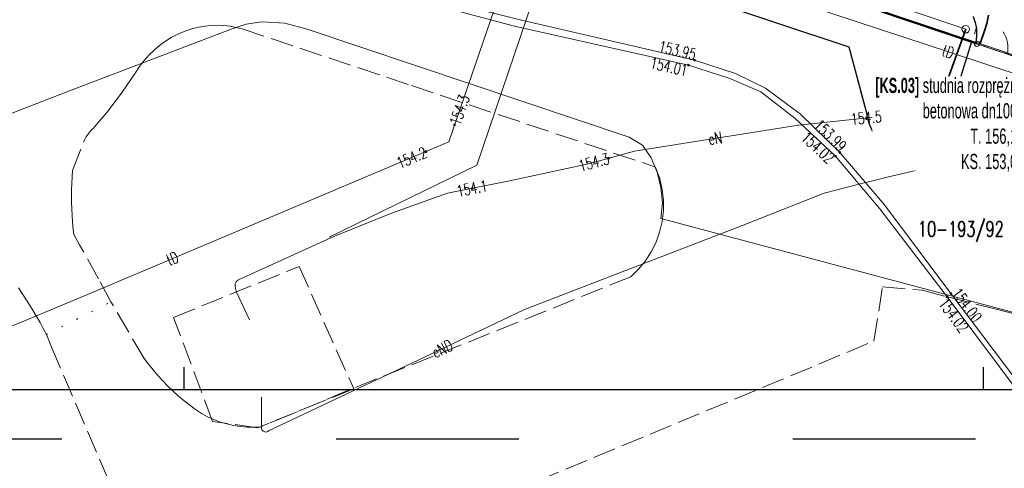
# Model space of a CAD drawing. Header units: metres. Extents: x 7454870 to 7460959, y 5886692 to 5887063.
# Tile 4 of 55: x 7457845 to 7457910, y 5886784 to 5886814. Entities that reach past the tile are written whole.
import ezdxf
from ezdxf import colors
from ezdxf.entities.mleader import LeaderData, LeaderLine
from ezdxf.enums import TextEntityAlignment as Align
from ezdxf.math import Vec2, Vec3

# ---------------------------------------------------------------- set-up
doc = ezdxf.new("R2010")
doc.units = ezdxf.units.M
doc.header["$MEASUREMENT"] = 0
for name, pattern in [('1_14', [1, 0, -1]), ('1_OTKC', [1.5, 1, -0.5]), ('1_OTKJ', [2, 1.5, -0.5]), ('1_OTKK', [0]), ('3_SUCP', [0]), ('3_SUEP_A', [0]), ('3_SULO', [0]), ('3_SUTP_A', [0]), ('ACAD_ISO03W100', [30, 12, -18]), ('Dashed-002', [20, 10, -10]), ('EGDE', [0]), ('EGKK', [2, 1.5, -0.5])]:
    doc.linetypes.add(name, pattern=pattern)
doc.layers.get('0').update_dxf_attribs({"color": 210, "linetype": 'CONTINUOUS', "lineweight": 100})
for name, color, linetype in [('- kanalizacja sanitarna opis', 21, 'CONTINUOUS'), ('^ ramka cienka', 1, 'CONTINUOUS'), ('MF_OKNA', 7, 'CONTINUOUS')]:
    doc.layers.add(name, color=color, linetype=linetype)
for name, color, linetype, lineweight in [('Dzialki', 7, 'EGDE', 18), ('Kontury', 3, 'EGKK', 18), ('Numery_dzialek', 7, 'CONTINUOUS', 9), ('OTK_L_0', 7, '1_OTKJ', 18), ('OTK_L_1', 7, '1_OTKK', 25), ('OTK_L_2', 7, '1_OTKC', 18), ('OTO_L_0', 7, 'CONTINUOUS', 35), ('OTO_L_1', 7, 'CONTINUOUS', 18), ('OTR_T_0', 7, 'CONTINUOUS', 18), ('SUCP_L_0', 203, '3_SUCP', 18), ('SUCR_T_0', 203, 'CONTINUOUS', 18), ('SUE_T_3', 7, 'CONTINUOUS', 18), ('SUEP_E_T_0', 1, 'CONTINUOUS', 0), ('SUEP_L_0', 1, '3_SUEP_A', 18), ('SUER_T_0', 1, 'CONTINUOUS', 18), ('SUL_L_1', 7, '3_SULO', 35), ('SUTP_E_T_0', 30, 'CONTINUOUS', 0), ('SUTP_L_0', 30, '3_SUTP_A', 18), ('SUTR_T_0', 30, 'CONTINUOUS', 18)]:
    doc.layers.add(name, color=color, linetype=linetype, lineweight=lineweight)
doc.styles.add('ARIAL', font='arial.ttf')
doc.styles.get("Standard").update_dxf_attribs({"font": 'Simplex.SHX', "width": 0.75})

# ---------------------------------------------------------------- blocks, each defined once
blk = doc.blocks.new('4_SUPS')
at = {"color": 0, "linetype": 'Continuous'}
blk.add_circle((0, 0), 0.0625, dxfattribs=at)
blk = doc.blocks.new('4_SUPP')
at = {"color": 0, "linetype": 'Continuous'}
blk.add_circle((0, 0), 0.25, dxfattribs=at)

msp = doc.modelspace()

# ---------------------------------------------------------------- linework, layer by layer
at = {"layer": '^ ramka cienka', "color": 215}
for p, q in [((7457856.204, 5886790.839), (7457856.204, 5886789.339)), ((7457908.704, 5886790.839), (7457908.704, 5886789.339)), ((7457994.704, 5886789.339), (7457801.034, 5886789.339))]:
    msp.add_line(p, q, dxfattribs=at)
at = {"layer": '^ ramka cienka', "color": 8, "linetype": 'ACAD_ISO03W100'}
msp.add_line((7457998.204, 5886786.089), (7457788.204, 5886786.089), dxfattribs=at)
at = {"layer": 'Dzialki'}
for p, q in [((7457882.97, 5886820.67), (7457948.38, 5886798.67)), ((7457859.31, 5886813.05), (7457860.3, 5886813.36)), ((7457860.3, 5886813.36), (7457861.33, 5886813.52)), ((7457861.33, 5886813.52), (7457862.83, 5886813.44)), ((7457862.83, 5886813.44), (7457864.31, 5886813.04)), ((7457848.42, 5886808.89), (7457859.31, 5886813.05)), ((7457864.31, 5886813.04), (7457885.44, 5886805.94)), ((7457834.99, 5886803.69), (7457848.42, 5886808.89)), ((7457885.44, 5886805.94), (7457886.32, 5886805.42)), ((7457886.32, 5886805.42), (7457886.9, 5886804.59)), ((7457886.9, 5886804.59), (7457887.29, 5886803.65)), ((7457887.29, 5886803.65), (7457887.53, 5886802.64)), ((7457887.53, 5886802.64), (7457887.64, 5886801.62)), ((7457887.64, 5886801.62), (7457887.54, 5886800.59)), ((7457887.54, 5886800.59), (7457944.2, 5886785.48))]:
    msp.add_line(p, q, dxfattribs=at)
at = {"layer": 'Kontury'}
for p, q in [((7457882.97, 5886820.67), (7457948.38, 5886798.67)), ((7457855.53, 5886794.1), (7457863.77, 5886797.45)), ((7457863.77, 5886797.45), (7457867.36, 5886789.41)), ((7457858.08, 5886787.27), (7457855.53, 5886794.1)), ((7457867.36, 5886789.41), (7457861.06, 5886786.85)), ((7457861.06, 5886786.85), (7457858.08, 5886787.27))]:
    msp.add_line(p, q, dxfattribs=at)
at = {"layer": 'OTK_L_0', "linetype": '1_OTKJ'}
for p, q in [((7457899.88, 5886811.87), (7457853.59, 5886827.34)), ((7457908.051, 5886813.874), (7457908.179, 5886813.489)), ((7457908.179, 5886813.489), (7457908.252, 5886813.09)), ((7457855.689, 5886812.657), (7457856.01, 5886812.81)), ((7457856.01, 5886812.81), (7457856.394, 5886812.959)), ((7457856.394, 5886812.959), (7457856.787, 5886813.082)), ((7457856.787, 5886813.082), (7457857.187, 5886813.177)), ((7457857.187, 5886813.177), (7457857.594, 5886813.245)), ((7457857.594, 5886813.245), (7457858.003, 5886813.284)), ((7457858.003, 5886813.284), (7457858.415, 5886813.295)), ((7457858.415, 5886813.295), (7457858.826, 5886813.279)), ((7457858.826, 5886813.279), (7457859.236, 5886813.234)), ((7457859.236, 5886813.234), (7457859.641, 5886813.161)), ((7457859.641, 5886813.161), (7457860.04, 5886813.06)), ((7457860.04, 5886813.06), (7457871.15, 5886809.34)), ((7457908.234, 5886813.101), (7457908.123, 5886812.71)), ((7457854.499, 5886811.88), (7457854.78, 5886812.098)), ((7457854.78, 5886812.098), (7457855.073, 5886812.3)), ((7457855.073, 5886812.3), (7457855.376, 5886812.487)), ((7457855.376, 5886812.487), (7457855.689, 5886812.657)), ((7457907.934, 5886812.2), (7457906.334, 5886807.054)), ((7457908.176, 5886812.119), (7457907.934, 5886812.2)), ((7457908.23, 5886812.28), (7457908.176, 5886812.119)), ((7457908.176, 5886812.119), (7457912.576, 5886810.625)), ((7457908.269, 5886812.684), (7457908.23, 5886812.28)), ((7457853.973, 5886811.399), (7457854.23, 5886811.647)), ((7457854.23, 5886811.647), (7457854.499, 5886811.88)), ((7457901.032, 5886807.539), (7457899.88, 5886811.87)), ((7457853.29, 5886810.58), (7457853.503, 5886810.865)), ((7457853.503, 5886810.865), (7457853.731, 5886811.139)), ((7457853.731, 5886811.139), (7457853.973, 5886811.399)), ((7457852.736, 5886809.729), (7457853.017, 5886810.152)), ((7457853.017, 5886810.152), (7457853.29, 5886810.58)), ((7457852.449, 5886809.31), (7457852.736, 5886809.729)), ((7457851.854, 5886808.487), (7457852.155, 5886808.896)), ((7457852.155, 5886808.896), (7457852.449, 5886809.31)), ((7457871.15, 5886809.34), (7457887.19, 5886803.98)), ((7457851.546, 5886808.083), (7457851.854, 5886808.487)), ((7457850.911, 5886807.291), (7457851.232, 5886807.685)), ((7457851.232, 5886807.685), (7457851.546, 5886808.083)), ((7457901.057, 5886807.37), (7457901.032, 5886807.539)), ((7457850.25, 5886806.52), (7457850.584, 5886806.903)), ((7457850.584, 5886806.903), (7457850.911, 5886807.291)), ((7457901.091, 5886807.202), (7457901.057, 5886807.37)), ((7457901.134, 5886807.036), (7457901.091, 5886807.202)), ((7457901.186, 5886806.873), (7457901.134, 5886807.036)), ((7457906.29, 5886806.931), (7457906.241, 5886806.811)), ((7457906.334, 5886807.054), (7457906.29, 5886806.931)), ((7457849.96, 5886806.212), (7457850.027, 5886806.293)), ((7457850.027, 5886806.293), (7457850.098, 5886806.372)), ((7457850.098, 5886806.372), (7457850.173, 5886806.448)), ((7457850.173, 5886806.448), (7457850.25, 5886806.52)), ((7457901.246, 5886806.713), (7457901.186, 5886806.873)), ((7457901.316, 5886806.556), (7457901.246, 5886806.713)), ((7457901.393, 5886806.404), (7457901.316, 5886806.556)), ((7457901.479, 5886806.256), (7457901.393, 5886806.404)), ((7457901.572, 5886806.112), (7457901.479, 5886806.256)), ((7457905.919, 5886806.246), (7457905.841, 5886806.142)), ((7457905.993, 5886806.353), (7457905.919, 5886806.246)), ((7457906.062, 5886806.463), (7457905.993, 5886806.353)), ((7457906.127, 5886806.577), (7457906.062, 5886806.463)), ((7457906.186, 5886806.692), (7457906.127, 5886806.577)), ((7457906.241, 5886806.811), (7457906.186, 5886806.692)), ((7457848.9, 5886803.75), (7457849.63, 5886805.67)), ((7457849.63, 5886805.67), (7457849.675, 5886805.766)), ((7457849.675, 5886805.766), (7457849.725, 5886805.86)), ((7457849.725, 5886805.86), (7457849.778, 5886805.951)), ((7457849.778, 5886805.951), (7457849.835, 5886806.041)), ((7457849.835, 5886806.041), (7457849.895, 5886806.127)), ((7457849.895, 5886806.127), (7457849.96, 5886806.212)), ((7457901.673, 5886805.974), (7457901.572, 5886806.112)), ((7457901.798, 5886805.825), (7457901.673, 5886805.974)), ((7457901.931, 5886805.685), (7457901.798, 5886805.825)), ((7457902.074, 5886805.553), (7457901.931, 5886805.685)), ((7457905.293, 5886805.608), (7457905.211, 5886805.549)), ((7457905.373, 5886805.67), (7457905.293, 5886805.608)), ((7457905.451, 5886805.735), (7457905.373, 5886805.67)), ((7457905.526, 5886805.803), (7457905.451, 5886805.735)), ((7457905.599, 5886805.873), (7457905.526, 5886805.803)), ((7457905.67, 5886805.946), (7457905.599, 5886805.873)), ((7457905.758, 5886806.042), (7457905.67, 5886805.946)), ((7457905.841, 5886806.142), (7457905.758, 5886806.042)), ((7457902.225, 5886805.431), (7457902.074, 5886805.553)), ((7457902.383, 5886805.319), (7457902.225, 5886805.431)), ((7457902.484, 5886805.253), (7457902.383, 5886805.319)), ((7457902.59, 5886805.194), (7457902.484, 5886805.253)), ((7457902.699, 5886805.143), (7457902.59, 5886805.194)), ((7457902.812, 5886805.099), (7457902.699, 5886805.143)), ((7457902.928, 5886805.063), (7457902.812, 5886805.099)), ((7457903.045, 5886805.035), (7457902.928, 5886805.063)), ((7457903.165, 5886805.015), (7457903.045, 5886805.035)), ((7457903.285, 5886805.003), (7457903.165, 5886805.015)), ((7457903.406, 5886805), (7457903.285, 5886805.003)), ((7457903.527, 5886805.005), (7457903.406, 5886805)), ((7457903.8, 5886805.021), (7457903.527, 5886805.005)), ((7457904.071, 5886805.062), (7457903.8, 5886805.021)), ((7457904.341, 5886805.129), (7457904.071, 5886805.062)), ((7457904.608, 5886805.222), (7457904.341, 5886805.129)), ((7457904.865, 5886805.339), (7457904.608, 5886805.222)), ((7457904.954, 5886805.387), (7457904.865, 5886805.339)), ((7457905.041, 5886805.438), (7457904.954, 5886805.387)), ((7457905.127, 5886805.492), (7457905.041, 5886805.438)), ((7457905.211, 5886805.549), (7457905.127, 5886805.492)), ((7457848.87, 5886803.33), (7457848.9, 5886803.75)), ((7457887.19, 5886803.98), (7457887.46, 5886803.2)), ((7457848.848, 5886802.91), (7457848.87, 5886803.33)), ((7457887.46, 5886803.2), (7457887.619, 5886802.51)), ((7457848.829, 5886802.069), (7457848.834, 5886802.49)), ((7457848.834, 5886802.49), (7457848.848, 5886802.91)), ((7457887.619, 5886802.51), (7457887.698, 5886801.807)), ((7457848.833, 5886801.648), (7457848.829, 5886802.069)), ((7457887.698, 5886801.807), (7457887.696, 5886801.099)), ((7457848.845, 5886801.227), (7457848.833, 5886801.648)), ((7457848.866, 5886800.807), (7457848.845, 5886801.227)), ((7457887.696, 5886801.099), (7457887.614, 5886800.396)), ((7457848.896, 5886800.387), (7457848.866, 5886800.807)), ((7457848.943, 5886799.884), (7457848.896, 5886800.387)), ((7457848.98, 5886799.55), (7457848.943, 5886799.884)), ((7457887.614, 5886800.396), (7457887.453, 5886799.706)), ((7457849.36, 5886798.86), (7457848.98, 5886799.55)), ((7457887.453, 5886799.706), (7457887.214, 5886799.04)), ((7457850.6, 5886796.63), (7457849.36, 5886798.86)), ((7457887.214, 5886799.04), (7457886.9, 5886798.405)), ((7457886.9, 5886798.405), (7457886.517, 5886797.81)), ((7457886.068, 5886797.263), (7457885.56, 5886796.77)), ((7457886.517, 5886797.81), (7457886.068, 5886797.263)), ((7457851.42, 5886795.12), (7457850.6, 5886796.63)), ((7457885.56, 5886796.77), (7457866.96, 5886789.29)), ((7457845.35, 5886796.045), (7457845.598, 5886795.673)), ((7457901.52, 5886792.54), (7457902.09, 5886796.12)), ((7457902.09, 5886796.12), (7457904.71, 5886795.88)), ((7457845.598, 5886795.673), (7457845.84, 5886795.298)), ((7457845.84, 5886795.298), (7457846.078, 5886794.919)), ((7457904.71, 5886795.88), (7457906.278, 5886795.476)), ((7457906.278, 5886795.476), (7457909.54, 5886794.635)), ((7457846.078, 5886794.919), (7457846.311, 5886794.537)), ((7457853.6, 5886791.4), (7457851.42, 5886795.12)), ((7457909.54, 5886794.635), (7457935.08, 5886788.05)), ((7457846.311, 5886794.537), (7457846.538, 5886794.152)), ((7457846.538, 5886794.152), (7457846.761, 5886793.764)), ((7457846.761, 5886793.764), (7457846.978, 5886793.374)), ((7457846.978, 5886793.374), (7457847.19, 5886792.98)), ((7457847.19, 5886792.98), (7457847.514, 5886792.145)), ((7457847.514, 5886792.145), (7457858.22, 5886767.17)), ((7457866.51, 5886777.97), (7457901.52, 5886792.54)), ((7457853.889, 5886791.018), (7457853.6, 5886791.4)), ((7457854.189, 5886790.646), (7457853.889, 5886791.018)), ((7457854.501, 5886790.283), (7457854.189, 5886790.646)), ((7457854.824, 5886789.93), (7457854.501, 5886790.283)), ((7457855.158, 5886789.587), (7457854.824, 5886789.93)), ((7457855.503, 5886789.255), (7457855.158, 5886789.587)), ((7457855.858, 5886788.934), (7457855.503, 5886789.255)), ((7457856.222, 5886788.625), (7457855.858, 5886788.934)), ((7457866.96, 5886789.29), (7457861.26, 5886786.91)), ((7457856.597, 5886788.326), (7457856.222, 5886788.625)), ((7457856.98, 5886788.04), (7457856.597, 5886788.326)), ((7457857.36, 5886787.795), (7457856.98, 5886788.04)), ((7457857.755, 5886787.577), (7457857.36, 5886787.795)), ((7457858.165, 5886787.388), (7457857.755, 5886787.577)), ((7457858.588, 5886787.227), (7457858.165, 5886787.388)), ((7457859.02, 5886787.097), (7457858.588, 5886787.227)), ((7457859.461, 5886786.997), (7457859.02, 5886787.097)), ((7457859.907, 5886786.928), (7457859.461, 5886786.997)), ((7457860.357, 5886786.89), (7457859.907, 5886786.928)), ((7457860.809, 5886786.884), (7457860.357, 5886786.89)), ((7457861.26, 5886786.91), (7457860.809, 5886786.884))]:
    msp.add_line(p, q, dxfattribs=at)
at = {"layer": 'OTK_L_0', "linetype": '1_14'}
msp.add_line((7457847.19, 5886792.98), (7457851.42, 5886795.12), dxfattribs=at)
at = {"layer": 'OTK_L_1', "linetype": '1_OTKK'}
for p, q in [((7457853.59, 5886827.34), (7457899.88, 5886811.87)), ((7457908.051, 5886813.874), (7457908.179, 5886813.489)), ((7457908.179, 5886813.489), (7457908.252, 5886813.09)), ((7457908.252, 5886813.09), (7457908.269, 5886812.684)), ((7457907.934, 5886812.2), (7457906.334, 5886807.054)), ((7457908.23, 5886812.28), (7457908.176, 5886812.119)), ((7457908.269, 5886812.684), (7457908.23, 5886812.28)), ((7457899.88, 5886811.87), (7457901.032, 5886807.539)), ((7457901.032, 5886807.539), (7457901.057, 5886807.37)), ((7457901.057, 5886807.37), (7457901.091, 5886807.202)), ((7457901.091, 5886807.202), (7457901.134, 5886807.036)), ((7457901.134, 5886807.036), (7457901.186, 5886806.873)), ((7457906.241, 5886806.811), (7457906.29, 5886806.931)), ((7457906.29, 5886806.931), (7457906.334, 5886807.054)), ((7457901.186, 5886806.873), (7457901.246, 5886806.713)), ((7457901.246, 5886806.713), (7457901.316, 5886806.556)), ((7457901.316, 5886806.556), (7457901.393, 5886806.404)), ((7457901.393, 5886806.404), (7457901.479, 5886806.256)), ((7457901.479, 5886806.256), (7457901.572, 5886806.112)), ((7457905.841, 5886806.142), (7457905.919, 5886806.246)), ((7457905.919, 5886806.246), (7457905.993, 5886806.353)), ((7457905.993, 5886806.353), (7457906.062, 5886806.463)), ((7457906.062, 5886806.463), (7457906.127, 5886806.577)), ((7457906.127, 5886806.577), (7457906.186, 5886806.692)), ((7457906.186, 5886806.692), (7457906.241, 5886806.811)), ((7457901.572, 5886806.112), (7457901.673, 5886805.974)), ((7457901.673, 5886805.974), (7457901.798, 5886805.825)), ((7457901.798, 5886805.825), (7457901.931, 5886805.685)), ((7457901.931, 5886805.685), (7457902.074, 5886805.553)), ((7457905.211, 5886805.549), (7457905.293, 5886805.608)), ((7457905.293, 5886805.608), (7457905.373, 5886805.67)), ((7457905.373, 5886805.67), (7457905.451, 5886805.735)), ((7457905.451, 5886805.735), (7457905.526, 5886805.803)), ((7457905.526, 5886805.803), (7457905.599, 5886805.873)), ((7457905.599, 5886805.873), (7457905.67, 5886805.946)), ((7457905.67, 5886805.946), (7457905.758, 5886806.042)), ((7457905.758, 5886806.042), (7457905.841, 5886806.142)), ((7457902.074, 5886805.553), (7457902.225, 5886805.431)), ((7457902.225, 5886805.431), (7457902.383, 5886805.319)), ((7457902.383, 5886805.319), (7457902.484, 5886805.253)), ((7457902.484, 5886805.253), (7457902.59, 5886805.194)), ((7457902.59, 5886805.194), (7457902.699, 5886805.143)), ((7457902.699, 5886805.143), (7457902.812, 5886805.099)), ((7457902.812, 5886805.099), (7457902.928, 5886805.063)), ((7457902.928, 5886805.063), (7457903.045, 5886805.035)), ((7457903.045, 5886805.035), (7457903.165, 5886805.015)), ((7457903.165, 5886805.015), (7457903.285, 5886805.003)), ((7457903.285, 5886805.003), (7457903.406, 5886805)), ((7457903.406, 5886805), (7457903.527, 5886805.005)), ((7457903.527, 5886805.005), (7457903.8, 5886805.021)), ((7457903.8, 5886805.021), (7457904.071, 5886805.062)), ((7457904.071, 5886805.062), (7457904.341, 5886805.129)), ((7457904.341, 5886805.129), (7457904.608, 5886805.222)), ((7457904.608, 5886805.222), (7457904.865, 5886805.339)), ((7457904.865, 5886805.339), (7457904.954, 5886805.387)), ((7457904.954, 5886805.387), (7457905.041, 5886805.438)), ((7457905.041, 5886805.438), (7457905.127, 5886805.492)), ((7457905.127, 5886805.492), (7457905.211, 5886805.549))]:
    msp.add_line(p, q, dxfattribs=at)
at = {"layer": 'OTK_L_2', "linetype": '1_OTKC'}
for p, q in [((7457853.59, 5886827.34), (7457899.88, 5886811.87)), ((7457907.934, 5886812.2), (7457903.482, 5886813.702)), ((7457906.334, 5886807.054), (7457907.934, 5886812.2)), ((7457899.88, 5886811.87), (7457901.032, 5886807.539)), ((7457901.032, 5886807.539), (7457901.057, 5886807.37)), ((7457901.057, 5886807.37), (7457901.091, 5886807.202)), ((7457901.091, 5886807.202), (7457901.134, 5886807.036)), ((7457901.134, 5886807.036), (7457901.186, 5886806.873)), ((7457906.241, 5886806.811), (7457906.29, 5886806.931)), ((7457906.29, 5886806.931), (7457906.334, 5886807.054)), ((7457901.186, 5886806.873), (7457901.246, 5886806.713)), ((7457901.246, 5886806.713), (7457901.316, 5886806.556)), ((7457901.316, 5886806.556), (7457901.393, 5886806.404)), ((7457901.393, 5886806.404), (7457901.479, 5886806.256)), ((7457901.479, 5886806.256), (7457901.572, 5886806.112)), ((7457905.841, 5886806.142), (7457905.919, 5886806.246)), ((7457905.919, 5886806.246), (7457905.993, 5886806.353)), ((7457905.993, 5886806.353), (7457906.062, 5886806.463)), ((7457906.062, 5886806.463), (7457906.127, 5886806.577)), ((7457906.127, 5886806.577), (7457906.186, 5886806.692)), ((7457906.186, 5886806.692), (7457906.241, 5886806.811)), ((7457901.572, 5886806.112), (7457901.673, 5886805.974)), ((7457901.673, 5886805.974), (7457901.798, 5886805.825)), ((7457901.798, 5886805.825), (7457901.931, 5886805.685)), ((7457901.931, 5886805.685), (7457902.074, 5886805.553)), ((7457905.211, 5886805.549), (7457905.293, 5886805.608)), ((7457905.293, 5886805.608), (7457905.373, 5886805.67)), ((7457905.373, 5886805.67), (7457905.451, 5886805.735)), ((7457905.451, 5886805.735), (7457905.526, 5886805.803)), ((7457905.526, 5886805.803), (7457905.599, 5886805.873)), ((7457905.599, 5886805.873), (7457905.67, 5886805.946)), ((7457905.67, 5886805.946), (7457905.758, 5886806.042)), ((7457905.758, 5886806.042), (7457905.841, 5886806.142)), ((7457902.074, 5886805.553), (7457902.225, 5886805.431)), ((7457902.225, 5886805.431), (7457902.383, 5886805.319)), ((7457902.383, 5886805.319), (7457902.484, 5886805.253)), ((7457902.484, 5886805.253), (7457902.59, 5886805.194)), ((7457902.59, 5886805.194), (7457902.699, 5886805.143)), ((7457902.699, 5886805.143), (7457902.812, 5886805.099)), ((7457902.812, 5886805.099), (7457902.928, 5886805.063)), ((7457902.928, 5886805.063), (7457903.045, 5886805.035)), ((7457903.045, 5886805.035), (7457903.165, 5886805.015)), ((7457903.165, 5886805.015), (7457903.285, 5886805.003)), ((7457903.285, 5886805.003), (7457903.406, 5886805)), ((7457903.406, 5886805), (7457903.527, 5886805.005)), ((7457903.527, 5886805.005), (7457903.8, 5886805.021)), ((7457903.8, 5886805.021), (7457904.071, 5886805.062)), ((7457904.071, 5886805.062), (7457904.341, 5886805.129)), ((7457904.341, 5886805.129), (7457904.608, 5886805.222)), ((7457904.608, 5886805.222), (7457904.865, 5886805.339)), ((7457904.865, 5886805.339), (7457904.954, 5886805.387)), ((7457904.954, 5886805.387), (7457905.041, 5886805.438)), ((7457905.041, 5886805.438), (7457905.127, 5886805.492)), ((7457905.127, 5886805.492), (7457905.211, 5886805.549))]:
    msp.add_line(p, q, dxfattribs=at)
at = {"layer": 'OTO_L_0'}
msp.add_line((7457901.659, 5886814.317), (7457908.29, 5886812.08), dxfattribs=at)
at = {"layer": 'OTO_L_1'}
for p, q in [((7457908.29, 5886812.08), (7457909.818, 5886811.561)), ((7457909.581, 5886811.641), (7457911.002, 5886811.159))]:
    msp.add_line(p, q, dxfattribs=at)
msp.add_circle((7457908.29, 5886812.08), 0.17, dxfattribs=at)
msp.add_arc((7457908.327, 5886811.775), 2, 349.1858, 33.26018, dxfattribs=at)
at = {"layer": 'SUCP_L_0', "linetype": '3_SUCP'}
for p, q in [((7457866.449, 5886816.643), (7457878.381, 5886813.626)), ((7457877.924, 5886813.243), (7457866.14, 5886816.381)), ((7457878.381, 5886813.626), (7457889.741, 5886810.996)), ((7457889.353, 5886810.673), (7457877.924, 5886813.243)), ((7457889.741, 5886810.996), (7457892.427, 5886810.124)), ((7457892.05, 5886809.802), (7457889.353, 5886810.673)), ((7457892.427, 5886810.124), (7457894.404, 5886809.168)), ((7457894.096, 5886808.916), (7457892.05, 5886809.802)), ((7457896.359, 5886807.162), (7457894.096, 5886808.916)), ((7457894.404, 5886809.168), (7457896.697, 5886807.454)), ((7457899.006, 5886804.7), (7457896.359, 5886807.162)), ((7457896.697, 5886807.454), (7457899.275, 5886804.932)), ((7457901.921, 5886801.24), (7457899.006, 5886804.7)), ((7457899.275, 5886804.932), (7457902.219, 5886801.502)), ((7457906.322, 5886795.45), (7457901.921, 5886801.24)), ((7457902.219, 5886801.502), (7457906.581, 5886795.662)), ((7457913.793, 5886785.461), (7457906.322, 5886795.45)), ((7457906.581, 5886795.662), (7457914.182, 5886785.584))]:
    msp.add_line(p, q, dxfattribs=at)
at = {"layer": 'SUEP_L_0', "linetype": '3_SUEP_A'}
for p, q in [((7457875.437, 5886804.115), (7457881.67, 5886822.431)), ((7457907.55, 5886813.04), (7457903.83, 5886814.28)), ((7457906.171, 5886809.21), (7457907.55, 5886813.04)), ((7457925.795, 5886803.33), (7457906.171, 5886809.21)), ((7457906.72, 5886804.284), (7457923.335, 5886808.111)), ((7457902.59, 5886807.37), (7457896.57, 5886806.74)), ((7457904.15, 5886807.14), (7457902.59, 5886807.37)), ((7457915.63, 5886803.69), (7457904.15, 5886807.14)), ((7457896.57, 5886806.74), (7457885.81, 5886805.02)), ((7457885.81, 5886805.02), (7457882.78, 5886804.2)), ((7457865.759, 5886799.376), (7457875.437, 5886804.115)), ((7457882.78, 5886804.2), (7457877.6, 5886803.07)), ((7457903.324, 5886803.527), (7457904.172, 5886803.724)), ((7457904.172, 5886803.724), (7457905.02, 5886803.915)), ((7457905.02, 5886803.915), (7457905.87, 5886804.102)), ((7457905.87, 5886804.102), (7457906.72, 5886804.284)), ((7457877.6, 5886803.07), (7457873.52, 5886802.26)), ((7457900.789, 5886802.912), (7457901.633, 5886803.122)), ((7457901.633, 5886803.122), (7457902.478, 5886803.327)), ((7457902.478, 5886803.327), (7457903.324, 5886803.527)), ((7457898.263, 5886802.254), (7457899.104, 5886802.478)), ((7457899.104, 5886802.478), (7457899.946, 5886802.697)), ((7457899.946, 5886802.697), (7457900.789, 5886802.912)), ((7457873.52, 5886802.26), (7457869.9, 5886800.97)), ((7457892.828, 5886800.116), (7457898.263, 5886802.254)), ((7457869.9, 5886800.97), (7457866.1, 5886799.43)), ((7457878.584, 5886794.625), (7457892.828, 5886800.116)), ((7457866.1, 5886799.43), (7457859.83, 5886796.6)), ((7457859.754, 5886796.557), (7457859.72, 5886796.53)), ((7457859.791, 5886796.58), (7457859.754, 5886796.557)), ((7457859.83, 5886796.6), (7457859.791, 5886796.58)), ((7457859.58, 5886796.312), (7457859.57, 5886796.27)), ((7457859.57, 5886796.27), (7457859.572, 5886796.218)), ((7457859.572, 5886796.218), (7457859.576, 5886796.166)), ((7457859.576, 5886796.166), (7457859.581, 5886796.114)), ((7457859.594, 5886796.354), (7457859.58, 5886796.312)), ((7457859.581, 5886796.114), (7457859.588, 5886796.062)), ((7457859.588, 5886796.062), (7457859.598, 5886796.011)), ((7457859.612, 5886796.394), (7457859.594, 5886796.354)), ((7457859.598, 5886796.011), (7457859.609, 5886795.96)), ((7457859.609, 5886795.96), (7457859.621, 5886795.909)), ((7457859.634, 5886796.431), (7457859.612, 5886796.394)), ((7457859.621, 5886795.909), (7457859.636, 5886795.859)), ((7457859.659, 5886796.467), (7457859.634, 5886796.431)), ((7457859.688, 5886796.5), (7457859.659, 5886796.467)), ((7457859.72, 5886796.53), (7457859.688, 5886796.5)), ((7457859.636, 5886795.859), (7457859.652, 5886795.809)), ((7457859.652, 5886795.809), (7457859.67, 5886795.76)), ((7457859.67, 5886795.76), (7457860.518, 5886793.938)), ((7457872.434, 5886791.682), (7457878.584, 5886794.625)), ((7457861.768, 5886786.637), (7457872.434, 5886791.682)), ((7457861.308, 5886788.851), (7457861.307, 5886786.843)), ((7457861.307, 5886786.843), (7457861.315, 5886786.781)), ((7457861.315, 5886786.781), (7457861.337, 5886786.722)), ((7457861.337, 5886786.722), (7457861.372, 5886786.67)), ((7457861.372, 5886786.67), (7457861.418, 5886786.626)), ((7457861.418, 5886786.626), (7457861.472, 5886786.594)), ((7457861.472, 5886786.594), (7457861.532, 5886786.575)), ((7457861.532, 5886786.575), (7457861.595, 5886786.57)), ((7457861.595, 5886786.57), (7457861.657, 5886786.579)), ((7457861.657, 5886786.579), (7457861.716, 5886786.601)), ((7457861.716, 5886786.601), (7457861.768, 5886786.637))]:
    msp.add_line(p, q, dxfattribs=at)
at = {"layer": 'SUL_L_1', "linetype": '3_SULO'}
for p, q in [((7457906.171, 5886809.21), (7457907.55, 5886813.04)), ((7457925.795, 5886803.33), (7457906.171, 5886809.21))]:
    msp.add_line(p, q, dxfattribs=at)
at = {"layer": 'SUTP_L_0', "linetype": '3_SUTP_A'}
for p, q in [((7457873.89, 5886806.46), (7457878.569, 5886820.146)), ((7457880.147, 5886820.219), (7457906.55, 5886811.504)), ((7457906.55, 5886811.504), (7457928.634, 5886804.167)), ((7457873.607, 5886805.632), (7457873.89, 5886806.46)), ((7457872.354, 5886805.103), (7457873.607, 5886805.632)), ((7457849.984, 5886795.655), (7457872.354, 5886805.103)), ((7457829.451, 5886787.08), (7457849.984, 5886795.655))]:
    msp.add_line(p, q, dxfattribs=at)

# ---------------------------------------------------------------- block references
at = {"layer": 'SUCR_T_0'}
for p in [(7457889.741, 5886810.996), (7457889.353, 5886810.673), (7457899.275, 5886804.932), (7457899.006, 5886804.7), (7457906.322, 5886795.45), (7457906.581, 5886795.662)]:
    msp.add_blockref('4_SUPS', p, dxfattribs=at)
at = {"layer": 'SUE_T_3'}
msp.add_blockref('4_SUPP', (7457907.55, 5886813.04), dxfattribs=at)
at = {"layer": 'SUER_T_0'}
for p in [(7457901.026, 5886807.218), (7457884.122, 5886804.563), (7457875.132, 5886802.58)]:
    msp.add_blockref('4_SUPS', p, dxfattribs=at)
at = {"layer": 'SUTR_T_0'}
for p, rotation in [((7457873.989, 5886806.765), 71.13149245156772), ((7457872.101, 5886804.991), 22.90172355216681)]:
    msp.add_blockref('4_SUPS', p, dxfattribs=dict(at, rotation=rotation))

# ---------------------------------------------------------------- texts
at = {"layer": 'Numery_dzialek', "width": 0.7}
msp.add_text('10-193/92', height=1, dxfattribs=at).set_placement((7457904.41, 5886800.41), align=Align.TOP_LEFT)
at = {"layer": 'OTR_T_0', "lineweight": 9, "width": 0.7}
msp.add_text('155.34', height=0.75, dxfattribs=at).set_placement((7457911.42, 5886806.56), align=Align.RIGHT)
at = {"layer": 'SUCR_T_0', "lineweight": 9, "width": 0.7}
for s, rotation, p in [('153.95', 346.9417, (7457889.741, 5886810.996)), ('153.99', 315.60157, (7457899.275, 5886804.932))]:
    msp.add_text(s, height=0.75, rotation=rotation, dxfattribs=at).set_placement(p, align=Align.RIGHT)
for s, rotation, p in [('154.01', 347.3317, (7457889.353, 5886810.673)), ('154.02', 317.18158, (7457899.006, 5886804.7))]:
    msp.add_text(s, height=0.75, rotation=rotation, dxfattribs=at).set_placement(p, align=Align.TOP_RIGHT)
msp.add_text('154.00', height=0.75, rotation=307.00151, dxfattribs=at).set_placement((7457906.581, 5886795.662))
msp.add_text('154.02', height=0.75, rotation=306.79152, dxfattribs=at).set_placement((7457906.322, 5886795.45), align=Align.TOP_LEFT)
at = {"layer": 'SUEP_E_T_0', "lineweight": 9, "width": 0.7}
msp.add_text('eN', height=0.75, rotation=9.08196, dxfattribs=at).set_placement((7457891.099, 5886805.865), align=Align.MIDDLE)
msp.add_text('eND', height=0.75, rotation=25.57599, dxfattribs=at).set_placement((7457872.563, 5886791.744), align=Align.MIDDLE_LEFT)
at = {"layer": 'SUER_T_0', "lineweight": 9, "width": 0.7}
for s, rotation, p in [('154.5', 5.56796, (7457901.026, 5886807.218)), ('154.1', 11.2289, (7457875.132, 5886802.58))]:
    msp.add_text(s, height=0.75, rotation=rotation, dxfattribs=at).set_placement(p, align=Align.MIDDLE)
msp.add_text('154.3', height=0.75, rotation=15.14304, dxfattribs=at).set_placement((7457884.122, 5886804.563), align=Align.MIDDLE_RIGHT)
at = {"layer": 'SUTP_E_T_0', "lineweight": 9, "width": 0.7}
for rotation, p in [(341.73152, (7457906.399, 5886811.553)), (22.8961, (7457855.457, 5886797.967))]:
    msp.add_text('tD', height=0.75, rotation=rotation, dxfattribs=at).set_placement(p, align=Align.MIDDLE)
at = {"layer": 'SUTR_T_0', "lineweight": 9, "width": 0.7}
msp.add_text('154.3', height=0.75, rotation=71.1315, dxfattribs=at).set_placement((7457873.989, 5886806.765), align=Align.MIDDLE_LEFT)
msp.add_text('154.2', height=0.75, rotation=22.90172, dxfattribs=at).set_placement((7457872.101, 5886804.991), align=Align.MIDDLE_RIGHT)

# ---------------------------------------------------------------- next in the draw order: leaders
at = {"layer": '- kanalizacja sanitarna opis', "ltscale": 150}
ml = msp.add_multileader_mtext('Standard', dxfattribs=at)
ml.set_content('\\fArial CE|b1|i0|c238|p34;\\W0.6;[KS.03] \\fArial CE|b0|i0|c238|p34;studnia rozprężna betonowa dn1000\\PT. 156,10\\PKS. 153,05', color=256, style='ARIAL')
ml.set_leader_properties(color=256)
ml.build(insert=Vec2(0, 0))
ml.multileader.update_dxf_attribs({"has_text_frame": 1, "text_top_attachment_type": 0, "text_bottom_attachment_type": 0, "arrow_head_size": 1})
ctx = ml.context
ctx.base_point, ctx.char_height, ctx.arrow_head_size, ctx.landing_gap_size, ctx.plane_origin = Vec3(7457901.203, 5886809.247), 1, 1, 0.5, Vec3(7457953.214, 5886827.734, 0)
ctx.text_align_type = 2
notes = []
notes.append((ctx, [(0, (1, 1, 0), (7457913.342, 5886809.247), (-1, 0), 1.451, [(0, [(7457919.541, 5886819.766)], 256, [])])]))
ctx.mtext.insert, ctx.mtext.width, ctx.mtext.alignment, ctx.mtext.flow_direction = Vec3(7457911.391, 5886809.846), 9.86221, 3, 5
ctx.mtext.has_bg_fill, ctx.mtext.bg_color, ctx.mtext.bg_scale_factor, ctx.mtext.bg_transparency, ctx.mtext.use_window_bg_color = 1, -1023410175, 1.1, 0, 1
for ctx, leaders in notes:
    for number, flags, end, landing, length, lines in leaders:
        leader = LeaderData()
        leader.index, (leader.has_last_leader_line, leader.has_dogleg_vector, leader.attachment_direction) = number, flags
        leader.last_leader_point, leader.dogleg_vector, leader.dogleg_length = Vec3(end), Vec3(landing), length
        for number, points, colour, breaks in lines:
            line = LeaderLine()
            line.index, line.vertices, line.color, line.breaks = number, Vec3.list(points), colors.encode_raw_color(colour), breaks
            leader.lines.append(line)
        ctx.leaders.append(leader)

# ---------------------------------------------------------------- next in the draw order: linework, layer by layer
at = {"layer": 'MF_OKNA', "color": 30, "linetype": 'Dashed-002', "lineweight": 35, "ltscale": 0.1}
msp.add_line((7457908.802, 5886812.988), (7457908.502, 5886812.095), dxfattribs=at)
for radius, end in [(11, 51.45277), (7, 38.93511)]:
    msp.add_arc((7457902.155, 5886815.182), radius, 341.74002, end, dxfattribs=at)

doc.saveas('drawing.dxf')
